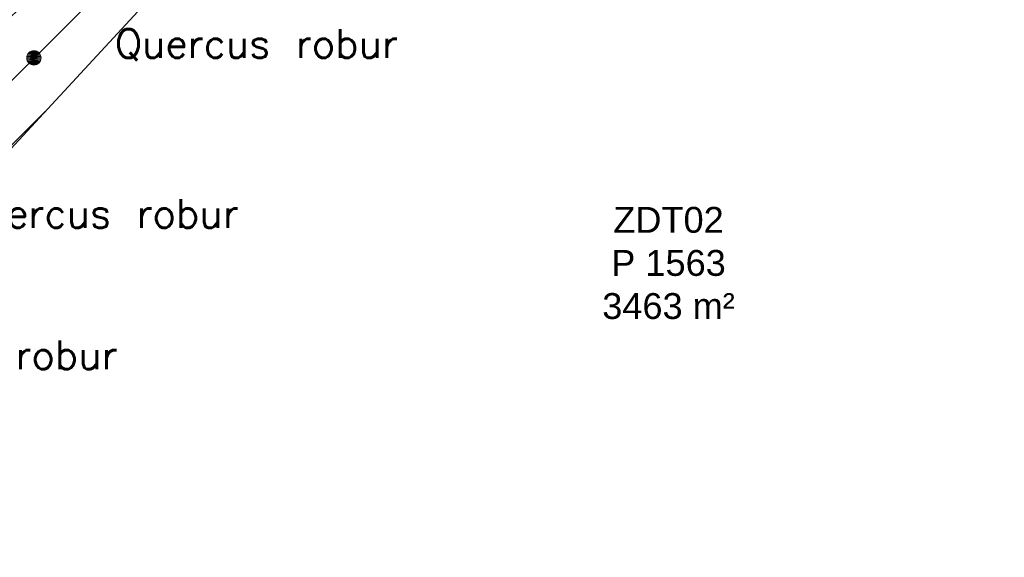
# Model space of a CAD drawing. Header units: metres. Extents: x 102852 to 106916, y 385458 to 392749.
# Tile 17 of 47: x 105063 to 105097, y 388115 to 388134. Entities that reach past the tile are written whole.
import ezdxf
from ezdxf.enums import TextEntityAlignment as Align

# ---------------------------------------------------------------- set-up
doc = ezdxf.new("R2010")
doc.units = ezdxf.units.M
for name, color, linetype, lineweight in [('0-BEPLANTING', 14, 'Continuous', 30), ('B-WE-GR-STRUIK-G', 90, 'Continuous', 13), ('B-WE-KG-GRENS-T18', 10, 'Continuous', 13), ('Bomen', 84, 'Continuous', 0), ('Boomsoort', 10, 'Continuous', 0), ('X-XX-AL-VERWIJZING-G', 7, 'Continuous', 13)]:
    doc.layers.add(name, color=color, linetype=linetype, lineweight=lineweight)
doc.styles.add('NLCS-ISO-T25', font='NLCS-ISO.ttf')
doc.styles.add('Style-txt', font='txt.shx')

# ---------------------------------------------------------------- blocks, each defined once
blk = doc.blocks.new('kadata_1')
at = {"layer": 'B-WE-KG-GRENS-T18', "insert": (105085.766, 388125.456), "char_height": 0.9, "attachment_point": 5, "style": 'NLCS-ISO-T25'}
blk.add_mtext('\\fArial|b0|i0|c00|p39;ZDT02\\PP 1563\\P3463 m²', dxfattribs=at)
blk = doc.blocks.new('kadata_2')
at = {"layer": 'B-WE-KG-GRENS-T18', "insert": (105085.766, 388125.456), "char_height": 0.9, "attachment_point": 5, "style": 'NLCS-ISO-T25'}
blk.add_mtext('\\fArial|b0|i0|c00|p39;ZDT02\\PP 1563\\P3463 m²', dxfattribs=at)
blk = doc.blocks.new('MPOLYGON_275')
at = {"layer": 'Bomen', "flags": 128}
for points in [[(105063.445, 388132.648), (105063.44, 388132.599), (105063.94, 388132.599)], [(105063.44, 388132.599), (105063.445, 388132.55), (105063.935, 388132.55)], [(105063.44, 388132.599), (105063.94, 388132.599), (105063.935, 388132.55)], [(105063.459, 388132.695), (105063.445, 388132.648), (105063.935, 388132.648)], [(105063.445, 388132.648), (105063.935, 388132.648), (105063.94, 388132.599)], [(105063.482, 388132.738), (105063.459, 388132.695), (105063.921, 388132.695)], [(105063.459, 388132.695), (105063.921, 388132.695), (105063.935, 388132.648)], [(105063.513, 388132.776), (105063.482, 388132.738), (105063.898, 388132.738)], [(105063.482, 388132.738), (105063.898, 388132.738), (105063.921, 388132.695)], [(105063.551, 388132.807), (105063.513, 388132.776), (105063.867, 388132.776)], [(105063.513, 388132.776), (105063.867, 388132.776), (105063.898, 388132.738)], [(105063.595, 388132.83), (105063.551, 388132.807), (105063.829, 388132.807)], [(105063.551, 388132.807), (105063.829, 388132.807), (105063.867, 388132.776)], [(105063.641, 388132.844), (105063.595, 388132.83), (105063.786, 388132.83)], [(105063.595, 388132.83), (105063.786, 388132.83), (105063.829, 388132.807)], [(105063.69, 388132.849), (105063.641, 388132.844), (105063.739, 388132.844)], [(105063.641, 388132.844), (105063.739, 388132.844), (105063.786, 388132.83)], [(105063.445, 388132.55), (105063.459, 388132.503), (105063.921, 388132.503)], [(105063.445, 388132.55), (105063.935, 388132.55), (105063.921, 388132.503)], [(105063.459, 388132.503), (105063.482, 388132.46), (105063.898, 388132.46)], [(105063.459, 388132.503), (105063.921, 388132.503), (105063.898, 388132.46)], [(105063.482, 388132.46), (105063.513, 388132.422), (105063.867, 388132.422)], [(105063.482, 388132.46), (105063.898, 388132.46), (105063.867, 388132.422)], [(105063.513, 388132.422), (105063.551, 388132.391), (105063.829, 388132.391)], [(105063.513, 388132.422), (105063.867, 388132.422), (105063.829, 388132.391)], [(105063.551, 388132.391), (105063.595, 388132.368), (105063.786, 388132.368)], [(105063.551, 388132.391), (105063.829, 388132.391), (105063.786, 388132.368)], [(105063.595, 388132.368), (105063.641, 388132.354), (105063.739, 388132.354)], [(105063.595, 388132.368), (105063.786, 388132.368), (105063.739, 388132.354)], [(105063.641, 388132.354), (105063.739, 388132.354), (105063.69, 388132.349)]]:
    blk.add_lwpolyline(points, close=True, dxfattribs=at)
at = {"layer": 'Bomen', "color": 74, "true_color": 0x55aa00, "flags": 128}
for points in [[(105063.44, 388132.599), (105063.445, 388132.648)], [(105063.445, 388132.55), (105063.44, 388132.599)], [(105063.445, 388132.648), (105063.459, 388132.695)], [(105063.459, 388132.695), (105063.482, 388132.738)], [(105063.482, 388132.738), (105063.513, 388132.776)], [(105063.513, 388132.776), (105063.551, 388132.807)], [(105063.551, 388132.807), (105063.595, 388132.83)], [(105063.595, 388132.83), (105063.641, 388132.844)], [(105063.641, 388132.844), (105063.69, 388132.849)], [(105063.69, 388132.849), (105063.739, 388132.844)], [(105063.739, 388132.844), (105063.786, 388132.83)], [(105063.786, 388132.83), (105063.829, 388132.807)], [(105063.829, 388132.807), (105063.867, 388132.776)], [(105063.867, 388132.776), (105063.898, 388132.738)], [(105063.898, 388132.738), (105063.921, 388132.695)], [(105063.921, 388132.695), (105063.935, 388132.648)], [(105063.935, 388132.648), (105063.94, 388132.599)], [(105063.94, 388132.599), (105063.935, 388132.55)], [(105063.459, 388132.503), (105063.445, 388132.55)], [(105063.482, 388132.46), (105063.459, 388132.503)], [(105063.513, 388132.422), (105063.482, 388132.46)], [(105063.551, 388132.391), (105063.513, 388132.422)], [(105063.595, 388132.368), (105063.551, 388132.391)], [(105063.641, 388132.354), (105063.595, 388132.368)], [(105063.69, 388132.349), (105063.641, 388132.354)], [(105063.739, 388132.354), (105063.69, 388132.349)], [(105063.786, 388132.368), (105063.739, 388132.354)], [(105063.829, 388132.391), (105063.786, 388132.368)], [(105063.867, 388132.422), (105063.829, 388132.391)], [(105063.898, 388132.46), (105063.867, 388132.422)], [(105063.921, 388132.503), (105063.898, 388132.46)], [(105063.935, 388132.55), (105063.921, 388132.503)]]:
    blk.add_lwpolyline(points, dxfattribs=at)
at = {"layer": 'Bomen'}
for points in [[(105063.445, 388132.648), (105063.44, 388132.599), (105063.94, 388132.599)], [(105063.459, 388132.695), (105063.445, 388132.648), (105063.935, 388132.648)], [(105063.445, 388132.648), (105063.935, 388132.648), (105063.94, 388132.599)], [(105063.482, 388132.738), (105063.459, 388132.695), (105063.921, 388132.695)], [(105063.459, 388132.695), (105063.921, 388132.695), (105063.935, 388132.648)], [(105063.513, 388132.776), (105063.482, 388132.738), (105063.898, 388132.738)], [(105063.482, 388132.738), (105063.898, 388132.738), (105063.921, 388132.695)], [(105063.551, 388132.807), (105063.513, 388132.776), (105063.867, 388132.776)], [(105063.513, 388132.776), (105063.867, 388132.776), (105063.898, 388132.738)], [(105063.595, 388132.83), (105063.551, 388132.807), (105063.829, 388132.807)], [(105063.551, 388132.807), (105063.829, 388132.807), (105063.867, 388132.776)], [(105063.641, 388132.844), (105063.595, 388132.83), (105063.786, 388132.83)], [(105063.595, 388132.83), (105063.786, 388132.83), (105063.829, 388132.807)], [(105063.69, 388132.849), (105063.641, 388132.844), (105063.739, 388132.844)], [(105063.641, 388132.844), (105063.739, 388132.844), (105063.786, 388132.83)]]:
    blk.add_solid(points, dxfattribs=at)
at = {"layer": 'Bomen', "extrusion": (0, 0, -1)}
for points in [[(-105063.44, 388132.599), (-105063.445, 388132.55), (-105063.935, 388132.55)], [(-105063.44, 388132.599), (-105063.94, 388132.599), (-105063.935, 388132.55)], [(-105063.445, 388132.55), (-105063.459, 388132.503), (-105063.921, 388132.503)], [(-105063.445, 388132.55), (-105063.935, 388132.55), (-105063.921, 388132.503)], [(-105063.459, 388132.503), (-105063.482, 388132.46), (-105063.898, 388132.46)], [(-105063.459, 388132.503), (-105063.921, 388132.503), (-105063.898, 388132.46)], [(-105063.482, 388132.46), (-105063.513, 388132.422), (-105063.867, 388132.422)], [(-105063.482, 388132.46), (-105063.898, 388132.46), (-105063.867, 388132.422)], [(-105063.513, 388132.422), (-105063.551, 388132.391), (-105063.829, 388132.391)], [(-105063.513, 388132.422), (-105063.867, 388132.422), (-105063.829, 388132.391)], [(-105063.551, 388132.391), (-105063.595, 388132.368), (-105063.786, 388132.368)], [(-105063.551, 388132.391), (-105063.829, 388132.391), (-105063.786, 388132.368)], [(-105063.595, 388132.368), (-105063.641, 388132.354), (-105063.739, 388132.354)], [(-105063.595, 388132.368), (-105063.786, 388132.368), (-105063.739, 388132.354)], [(-105063.641, 388132.354), (-105063.739, 388132.354), (-105063.69, 388132.349)]]:
    blk.add_solid(points, dxfattribs=at)

msp = doc.modelspace()

# ---------------------------------------------------------------- hatches: boundary and pattern name
at = {"layer": '0-BEPLANTING', "ltscale": 0.2}
h = msp.add_hatch(dxfattribs=at)
h.set_pattern_fill('ANSI31', color=256, scale=0.1, pattern_type=2)
h.set_pattern_definition([(45, (0, 0), (-1.122532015, 1.122532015), [])])
h.paths.add_polyline_path([(105065.737, 388136.462), (105067.35, 388138.352), (105071.351, 388142.347), (105071.081, 388142.576), (105072.148, 388141.63), (105101.068, 388172.737), (105108.535, 388185.584), (105118.803, 388203.572), (105116.556, 388206.183), (105105.283, 388216.058), (105068.962, 388247.964), (105041.039, 388272.612), (105028.48, 388284.381), (105012.706, 388305.132), (104993.469, 388321.613), (105005.563, 388330.004), (105028.796, 388296.517), (105043.871, 388275.93), (105049.991, 388269.913), (105088.319, 388237.582), (105113.464, 388214.082), (105118.301, 388210.551), (105121.361, 388206.818), (105120.522, 388203.662), (105101.899, 388171.82), (105076.595, 388144.271), (105049.734, 388115.215), (105008.947, 388153.16), (105008.619, 388152.827), (105008.36, 388153.037), (105010.81, 388155.895), (105014.58, 388152.596), (105014.956, 388153.014), (105031.58, 388138.45), (105031.007, 388137.708), (105033.349, 388135.83), (105049.124, 388121.946), (105062.799, 388137.552), (105063.537, 388138.393)])

# ---------------------------------------------------------------- linework, layer by layer
at = {"layer": 'B-WE-GR-STRUIK-G', "flags": 128}
msp.add_lwpolyline([(105005.563, 388330.004), (105028.796, 388296.517), (105043.871, 388275.93), (105049.991, 388269.913), (105088.319, 388237.582), (105113.464, 388214.082), (105118.301, 388210.551), (105121.361, 388206.818), (105120.522, 388203.662), (105101.899, 388171.82), (105096.52, 388166.341), (105076.595, 388144.271), (105049.734, 388115.215)], dxfattribs=at)
at = {"layer": 'Defpoints', "flags": 128}
for points in [[(105118.301, 388210.551), (105121.361, 388206.818), (105120.522, 388203.662), (105101.899, 388171.82), (105076.595, 388144.271), (105049.734, 388115.215), (105008.947, 388153.16), (105008.619, 388152.827), (105008.36, 388153.037), (105010.81, 388155.895), (105014.58, 388152.596), (105014.956, 388153.014), (105031.58, 388138.45), (105031.007, 388137.708), (105033.349, 388135.83), (105049.124, 388121.946), (105062.799, 388137.552), (105063.537, 388138.393), (105065.737, 388136.462)], [(105101.899, 388171.82), (105076.595, 388144.271), (105049.734, 388115.215), (105008.947, 388153.16), (105008.619, 388152.827), (105008.36, 388153.037), (105010.81, 388155.895), (105014.58, 388152.596), (105014.956, 388153.014), (105031.58, 388138.45), (105031.007, 388137.708), (105033.349, 388135.83), (105049.124, 388121.946), (105062.799, 388137.552), (105063.537, 388138.393), (105065.737, 388136.462), (105067.35, 388138.352), (105071.351, 388142.347), (105071.081, 388142.576), (105072.148, 388141.63), (105101.068, 388172.737)]]:
    msp.add_lwpolyline(points, dxfattribs=at)

# ---------------------------------------------------------------- block references
at = {"layer": 'Bomen', "rotation": 360}
msp.add_blockref('MPOLYGON_275', (0, 0, 0.134), dxfattribs=at)
at = {"layer": 'X-XX-AL-VERWIJZING-G', "rotation": 360}
for name in ['kadata_1', 'kadata_2']:
    msp.add_blockref(name, (0, 0), dxfattribs=at)

# ---------------------------------------------------------------- texts
at = {"layer": 'Boomsoort', "style": 'Style-txt'}
for p in [(105076.357, 388132.599, 0.134), (105070.817, 388126.687, 0.134), (105066.602, 388121.765, 0.134)]:
    msp.add_text('Quercus robur', height=1, dxfattribs=at).set_placement(p, align=Align.RIGHT)

doc.saveas('drawing.dxf')
